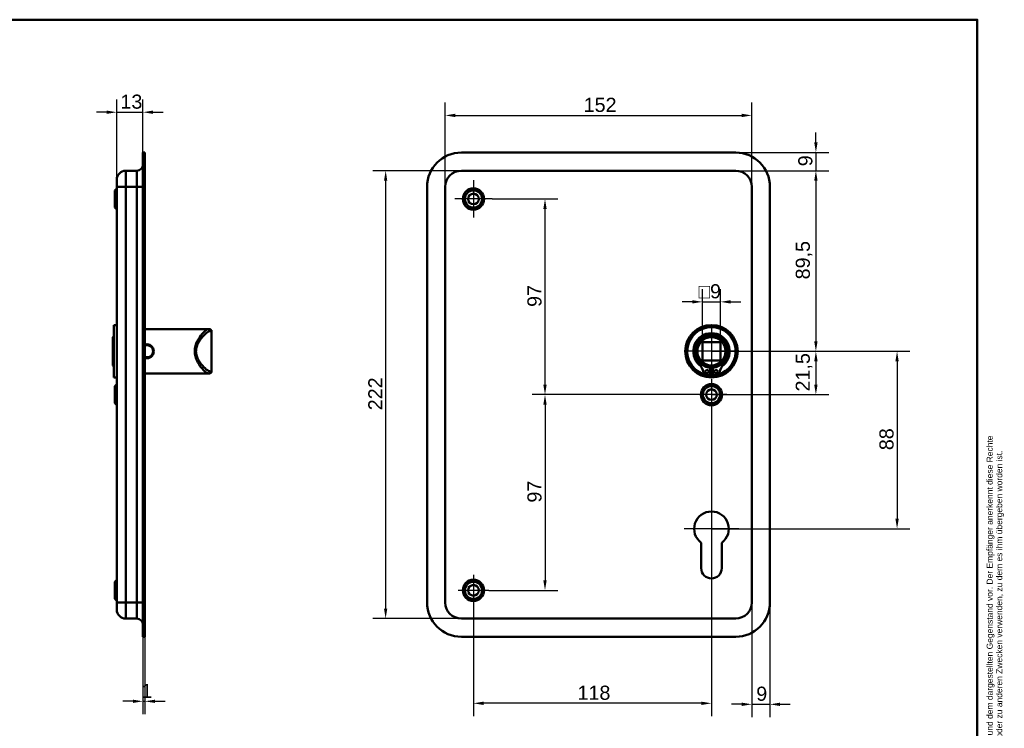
# Model space of a CAD drawing. Header units: millimetres. Extents: x 20 to 833, y 20 to 574.
# Tile 7 of 7: x 345 to 833, y 223 to 574. Entities that reach past the tile are written whole.
import ezdxf
from ezdxf.enums import TextEntityAlignment as Align

# ---------------------------------------------------------------- set-up
doc = ezdxf.new("R2010")
doc.units = ezdxf.units.MM
doc.header["$LTSCALE"] = 2
for name, color, linetype, lineweight in [('Bemaßungen(DIN)', 7, 'Continuous', 25), ('Mittelpunktmarkierung(DIN)', 7, 'Continuous', 25), ('Sichtbare Kanten(DIN)', 7, 'Continuous', 50), ('Sichtbare tangentiale Kanten(DIN)', 7, 'Continuous', 50), ('Skizziergeometrie(DIN)', 7, 'Continuous', 50), ('Skizzierlinie(DIN)', 7, 'Continuous', 25), ('Symbole(DIN)', 7, 'Continuous', 25)]:
    doc.layers.add(name, color=color, linetype=linetype, lineweight=lineweight)
doc.styles.add('Aktuell-DIN', font='arial.ttf')
doc.styles.add('STANDARD-DIN~0', font='arial.ttf')
doc.styles.add('Textstil10', font='arial.ttf')
doc.styles.add('Textstil41', font='arial.ttf', dxfattribs={"width": 0.8})
doc.styles.add('Textstil83', font='arial.ttf', dxfattribs={"width": 0.8})
doc.dimstyles.new('CAD-LAN', dxfattribs={"dimscale": 2, "dimtxt": 3.5, "dimasz": 2.5, "dimexe": 3.175, "dimexo": 0, "dimgap": 0.8, "dimtad": 1, "dimrnd": 1e-08, "dimtxsty": 'STANDARD-DIN~0', "dimcen": 0.09, "dimdle": 10, "dimclrd": 250, "dimclre": 250, "dimclrt": 250, "dimadec": 0, "dimazin": 2, "dimtfac": 1, "dimtmove": 0, "dimatfit": 3, "dimfxl": 1, "dimtolj": 1, "dimtzin": 0, "dimlwd": 25, "dimlwe": 25, "dimarcsym": 0})

# ---------------------------------------------------------------- blocks, each defined once
blk = doc.blocks.new('Ränder Standardrahmen')
at = {"layer": 'Skizziergeometrie(DIN)', "flags": 128}
blk.add_lwpolyline([(10, 10), (10, 287), (410, 287), (410, 10), (10, 10)], dxfattribs=at)
blk = doc.blocks.new('Schriftfelder Heusser')
at = {"layer": 'Skizziergeometrie(DIN)'}
for p, q in [((101, 229.92), (101, 236.92)), ((101, 236.92), (291, 236.92)), ((111, 229.92), (111, 236.92)), ((123, 229.92), (123, 236.92)), ((232, 229.92), (232, 236.92)), ((256, 229.92), (256, 236.92)), ((291, 236.92), (291, 229.92)), ((101, 191.42), (101, 229.92)), ((101, 229.92), (291, 229.92)), ((111, 229.92), (111, 221.42)), ((123, 229.92), (123, 221.42)), ((232, 229.92), (232, 221.42)), ((256, 229.92), (256, 221.42)), ((291, 229.92), (291, 191.42)), ((101, 221.42), (291, 221.42)), ((150, 221.42), (150, 204.42)), ((198.85, 221.42), (198.85, 204.42)), ((216.35, 221.42), (216.35, 204.42)), ((238.35, 221.42), (238.35, 204.42)), ((278, 221.42), (278, 191.42)), ((278, 208.67), (291, 208.67)), ((101, 204.42), (291, 204.42)), ((142, 204.42), (142, 191.42)), ((236, 204.42), (236, 191.42)), ((278, 200.17), (291, 200.17)), ((291, 191.42), (101, 191.42))]:
    blk.add_line(p, q, dxfattribs=at)
at = {"layer": 'Skizzierlinie(DIN)'}
for p, q in [((113.5, 221.42), (113.5, 204.42)), ((118, 221.42), (118, 204.42)), ((162.35, 221.42), (162.35, 204.42)), ((166.85, 221.42), (166.85, 204.42)), ((113.5, 217.17), (150, 217.17)), ((162.35, 217.17), (278, 217.17)), ((113.5, 212.92), (150, 212.92)), ((162.35, 212.92), (278, 212.92)), ((113.5, 208.67), (150, 208.67)), ((162.35, 208.67), (278, 208.67))]:
    blk.add_line(p, q, dxfattribs=at)
for centre in [(115.75, 219.25), (164.6, 219.25), (115.75, 215.04), (164.6, 215.04), (115.75, 210.79), (164.6, 210.79), (115.75, 206.54), (164.6, 206.54)]:
    blk.add_circle(centre, 1.75, dxfattribs=at)
at = {"layer": 'Symbole(DIN)', "color": 7, "insert": (293.33, 191.7), "char_height": 1.5, "width": 182.3003, "attachment_point": 1, "rotation": 90, "line_spacing_factor": 0.944221, "style": 'Aktuell-DIN'}
blk.add_mtext('\\fArial|b0|i0;\\H1.5000;Die Schlossfabrik Heusser AG ist Eigentümerin dieses Dokumentes und behält sich alle Rechte an diesem und dem dargestellten Gegenstand vor. Der Empfänger anerkennt diese Rechte\\Pund wird das Dokument nicht ohne schriftliche Ermächtigung der Eigentümerin Dritten zugänglich machen oder zu anderen Zwecken verwenden, zu dem es ihm übergeben worden ist.\\P ', dxfattribs=at)
at = {"layer": 'Symbole(DIN)', "color": 179, "true_color": 0x262659, "style": 'Aktuell-DIN'}
for s, insert, char_height, attachment_point in [('Pos.', (106, 227), 2.489, 2), ('Menge', (117, 227), 2.489, 2), ('B-Nummer', (234.74, 225.62), 2.489, 4), ('Material', (265.02, 225.62), 2.489, 5), ('Benennung', (125.81, 225.38), 2.489, 4), ('\\fArial|b0|i0;a', (115.81, 219.53), 2, 5), ('\\fArial|b0|i0;e', (164.54, 219.53), 2, 5), ('\\fArial|b0|i0;Gezeichnet', (200.05, 219.23), 2, 4), ('\\fArial|b0|i0;b', (115.75, 215), 2, 5), ('\\fArial|b0|i0;f', (164.55, 215.06), 2, 5), ('\\fArial|b0|i0;Freigegeben', (199.92, 216), 2, 1), ('\\fArial|b0|i0;c', (115.75, 211.01), 2, 5), ('\\fArial|b0|i0;g', (164.63, 211.05), 2, 5), ('\\fArial|b0|i0;Projekt', (200, 211.98), 2, 1), ('\\fArial|b0|i0;d', (115.76, 206.55), 2, 5), ('\\fArial|b0|i0;h', (164.55, 206.57), 2, 5), ('\\fArial|b0|i0;CAD-Nr.', (200, 207.5), 2, 1), ('\\fArial|b0|i0;\\H2.0000;Massstab', (284.39, 206.37), 2, 5), ('\\fArial|b0|i0;\\H2.0000;Baugruppe', (143.1, 203.73), 2, 1), ('\\fArial|b0|i0;Zeichnungs-Nr.', (237, 203.5), 2, 1), ('\\fArial|b0|i0;\\H2.5000;4853 Murgenthal', (113.33, 192.46), 2.5, 7)]:
    blk.add_mtext(s, dxfattribs=dict(at, insert=insert, char_height=char_height, attachment_point=attachment_point))
at = {"layer": 'Symbole(DIN)', "color": 179, "true_color": 0x262659, "attachment_point": 5, "style": 'Aktuell-DIN'}
for s, insert, char_height, width in [('Änd.', (107.21, 213), 2.489, 12.3494), ('Änd.', (156.12, 212.76), 2.489, 12.3494), ('\\fArial|b0|i0;Änderung', (284.51, 202.33), 2, 12.1143)]:
    blk.add_mtext(s, dxfattribs=dict(at, insert=insert, char_height=char_height, width=width))
at = {"layer": 'Symbole(DIN)', "color": 7, "insert": (143.1, 196.62), "char_height": 4.5, "width": 90.18, "attachment_point": 4, "style": 'Aktuell-DIN'}
blk.add_mtext('\\fArial|b0|i0;\\W0.90;\\H4.5000;Heusser-Muschel Serie 3  EN179', dxfattribs=at)
at = {"layer": 'Symbole(DIN)', "color": 179, "true_color": 0x262659, "style": 'Textstil10'}
blk.add_attdef('ERSTELLUNGSDATUM_001', (217.26, 218.29), '', height=2, dxfattribs=at)
at = {"layer": 'Symbole(DIN)', "color": 179, "true_color": 0x262659}
for tag, height, style, p in [('AUTOR', 2.49, 'Aktuell-DIN', (240.03, 219.26)), ('KONTROLLDATUM', 2, 'Textstil10', (217.42, 215.04)), ('KONTROLLIERT_VON', 2, 'Textstil10', (239.98, 215.05))]:
    blk.add_attdef(tag, text='', height=height, dxfattribs=dict(at, style=style)).set_placement(p, align=Align.MIDDLE_LEFT)
at = {"layer": 'Symbole(DIN)', "color": 7, "style": 'Textstil83', "width": 0.8}
blk.add_attdef('Anfänglicher_Ansichtsmaßstab_001', (281.57, 213.34), '', height=2.3, dxfattribs=at)
at = {"layer": 'Symbole(DIN)', "color": 179, "true_color": 0x262659, "style": 'Textstil10'}
blk.add_attdef('PROJEKT', text='', height=2, dxfattribs=at).set_placement((217.77, 209.72), align=Align.BOTTOM_LEFT)
at = {"layer": 'Symbole(DIN)', "color": 7, "style": 'Textstil41', "width": 0.8}
blk.add_attdef('STATUS', text='', height=5, dxfattribs=at).set_placement((284.53, 195.86), align=Align.MIDDLE_CENTER)
blk = doc.blocks.new('*D8')
at = {"layer": 'Bemaßungen(DIN)', "color": 250, "linetype": 'Continuous', "lineweight": 25, "true_color": 0x3f3f3f, "transparency": 16777216}
for p, q in [((700.24, 499.14), (746.36, 499.14)), ((740.01, 494.14), (740.01, 414.64)), ((688.24, 409.64), (746.36, 409.64))]:
    blk.add_line(p, q, dxfattribs=at)
at = {"layer": 'Bemaßungen(DIN)', "color": 250, "linetype": 'Continuous', "true_color": 0x3f3f3f, "transparency": 16777216}
for points in [[(739.18, 494.14), (740.85, 494.14), (740.01, 499.14)], [(739.18, 414.64), (740.85, 414.64), (740.01, 409.64)]]:
    blk.add_solid(points, dxfattribs=at)
at = {"layer": 'Defpoints', "color": 0, "linetype": 'Continuous', "transparency": 16777216}
for p in [(700.24, 499.14), (688.24, 409.64), (740.01, 409.64)]:
    blk.add_point(p, dxfattribs=at)
at = {"layer": 'Bemaßungen(DIN)', "color": 250, "linetype": 'Continuous', "lineweight": 25, "true_color": 0x3f3f3f, "transparency": 16777216, "insert": (730, 445.27), "char_height": 7, "attachment_point": 1, "rotation": 90, "style": 'STANDARD-DIN~0'}
blk.add_mtext('\\A1;89,5', dxfattribs=at)
blk = doc.blocks.new('*D9')
at = {"layer": 'Bemaßungen(DIN)', "color": 250, "linetype": 'Continuous', "lineweight": 25, "true_color": 0x3f3f3f, "transparency": 16777216}
for p, q in [((688.24, 409.64), (746.36, 409.64)), ((740.01, 404.64), (740.01, 393.14)), ((688.24, 388.14), (746.36, 388.14))]:
    blk.add_line(p, q, dxfattribs=at)
at = {"layer": 'Bemaßungen(DIN)', "color": 250, "linetype": 'Continuous', "true_color": 0x3f3f3f, "transparency": 16777216}
for points in [[(739.18, 404.64), (740.85, 404.64), (740.01, 409.64)], [(739.18, 393.14), (740.85, 393.14), (740.01, 388.14)]]:
    blk.add_solid(points, dxfattribs=at)
at = {"layer": 'Defpoints', "color": 0, "linetype": 'Continuous', "transparency": 16777216}
for p in [(688.24, 409.64), (688.24, 388.14), (740.01, 388.14)]:
    blk.add_point(p, dxfattribs=at)
at = {"layer": 'Bemaßungen(DIN)', "color": 250, "linetype": 'Continuous', "lineweight": 25, "true_color": 0x3f3f3f, "transparency": 16777216, "insert": (730, 389.71), "char_height": 7, "attachment_point": 1, "rotation": 90, "style": 'STANDARD-DIN~0'}
blk.add_mtext('\\A1;21,5', dxfattribs=at)
blk = doc.blocks.new('*D10')
at = {"layer": 'Bemaßungen(DIN)', "color": 250, "linetype": 'Continuous', "lineweight": 25, "true_color": 0x3f3f3f, "transparency": 16777216}
for p, q in [((740.01, 513.14), (740.01, 518.14)), ((700.24, 508.14), (746.36, 508.14)), ((740.01, 508.14), (740.01, 499.14)), ((700.24, 499.14), (746.36, 499.14)), ((740.01, 494.14), (740.01, 489.14))]:
    blk.add_line(p, q, dxfattribs=at)
at = {"layer": 'Bemaßungen(DIN)', "color": 250, "linetype": 'Continuous', "true_color": 0x3f3f3f, "transparency": 16777216}
for points in [[(739.18, 513.14), (740.85, 513.14), (740.01, 508.14)], [(739.18, 494.14), (740.85, 494.14), (740.01, 499.14)]]:
    blk.add_solid(points, dxfattribs=at)
at = {"layer": 'Defpoints', "color": 0, "linetype": 'Continuous', "transparency": 16777216}
for p in [(700.24, 508.14), (700.24, 499.14), (740.01, 499.14)]:
    blk.add_point(p, dxfattribs=at)
at = {"layer": 'Bemaßungen(DIN)', "color": 250, "linetype": 'Continuous', "lineweight": 25, "true_color": 0x3f3f3f, "transparency": 16777216, "insert": (731.27, 501.34), "char_height": 7, "attachment_point": 1, "rotation": 90, "style": 'STANDARD-DIN~0'}
blk.add_mtext('\\A1;9', dxfattribs=at)
blk = doc.blocks.new('*D11')
at = {"layer": 'Bemaßungen(DIN)', "color": 250, "linetype": 'Continuous', "lineweight": 25, "true_color": 0x3f3f3f, "transparency": 16777216}
for p, q in [((688.24, 409.64), (786.59, 409.64)), ((780.24, 404.64), (780.24, 326.64)), ((688.24, 321.64), (786.59, 321.64))]:
    blk.add_line(p, q, dxfattribs=at)
at = {"layer": 'Bemaßungen(DIN)', "color": 250, "linetype": 'Continuous', "true_color": 0x3f3f3f, "transparency": 16777216}
for points in [[(779.41, 404.64), (781.08, 404.64), (780.24, 409.64)], [(779.41, 326.64), (781.08, 326.64), (780.24, 321.64)]]:
    blk.add_solid(points, dxfattribs=at)
at = {"layer": 'Defpoints', "color": 0, "linetype": 'Continuous', "transparency": 16777216}
for p in [(688.24, 409.64), (688.24, 321.64), (780.24, 321.64)]:
    blk.add_point(p, dxfattribs=at)
at = {"layer": 'Bemaßungen(DIN)', "color": 250, "linetype": 'Continuous', "lineweight": 25, "true_color": 0x3f3f3f, "transparency": 16777216, "insert": (771.49, 360.62), "char_height": 7, "attachment_point": 1, "rotation": 90, "style": 'STANDARD-DIN~0'}
blk.add_mtext('\\A1;88', dxfattribs=at)
blk = doc.blocks.new('*D12')
at = {"layer": 'Bemaßungen(DIN)', "color": 250, "linetype": 'Continuous', "lineweight": 25, "true_color": 0x3f3f3f, "transparency": 16777216}
for p, q in [((579.49, 485.14), (612.07, 485.14)), ((605.72, 393.14), (605.72, 480.14)), ((688.24, 388.14), (599.37, 388.14))]:
    blk.add_line(p, q, dxfattribs=at)
at = {"layer": 'Bemaßungen(DIN)', "color": 250, "linetype": 'Continuous', "true_color": 0x3f3f3f, "transparency": 16777216}
for points in [[(604.88, 480.14), (606.55, 480.14), (605.72, 485.14)], [(604.88, 393.14), (606.55, 393.14), (605.72, 388.14)]]:
    blk.add_solid(points, dxfattribs=at)
at = {"layer": 'Defpoints', "color": 0, "linetype": 'Continuous', "transparency": 16777216}
for p in [(579.49, 485.14), (605.72, 485.14), (688.24, 388.14)]:
    blk.add_point(p, dxfattribs=at)
at = {"layer": 'Bemaßungen(DIN)', "color": 250, "linetype": 'Continuous', "lineweight": 25, "true_color": 0x3f3f3f, "transparency": 16777216, "insert": (596.97, 431.63), "char_height": 7, "attachment_point": 1, "rotation": 90, "style": 'STANDARD-DIN~0'}
blk.add_mtext('\\A1;97', dxfattribs=at)
blk = doc.blocks.new('*D13')
at = {"layer": 'Bemaßungen(DIN)', "color": 250, "linetype": 'Continuous', "lineweight": 25, "true_color": 0x3f3f3f, "transparency": 16777216}
for p, q in [((688.24, 388.14), (599.37, 388.14)), ((605.72, 383.14), (605.72, 296.14)), ((577.89, 291.14), (612.07, 291.14))]:
    blk.add_line(p, q, dxfattribs=at)
at = {"layer": 'Bemaßungen(DIN)', "color": 250, "linetype": 'Continuous', "true_color": 0x3f3f3f, "transparency": 16777216}
for points in [[(604.88, 383.14), (606.55, 383.14), (605.72, 388.14)], [(604.88, 296.14), (606.55, 296.14), (605.72, 291.14)]]:
    blk.add_solid(points, dxfattribs=at)
at = {"layer": 'Defpoints', "color": 0, "linetype": 'Continuous', "transparency": 16777216}
for p in [(688.24, 388.14), (577.89, 291.14), (605.72, 291.14)]:
    blk.add_point(p, dxfattribs=at)
at = {"layer": 'Bemaßungen(DIN)', "color": 250, "linetype": 'Continuous', "lineweight": 25, "true_color": 0x3f3f3f, "transparency": 16777216, "insert": (596.97, 334.63), "char_height": 7, "attachment_point": 1, "rotation": 90, "style": 'STANDARD-DIN~0'}
blk.add_mtext('\\A1;97', dxfattribs=at)
blk = doc.blocks.new('*D14')
at = {"layer": 'Bemaßungen(DIN)', "color": 250, "linetype": 'Continuous', "lineweight": 25, "true_color": 0x3f3f3f, "transparency": 16777216}
for p, q in [((556.24, 491.14), (556.24, 532.89)), ((708.24, 491.14), (708.24, 532.89)), ((561.24, 526.54), (703.24, 526.54))]:
    blk.add_line(p, q, dxfattribs=at)
at = {"layer": 'Bemaßungen(DIN)', "color": 250, "linetype": 'Continuous', "true_color": 0x3f3f3f, "transparency": 16777216}
for points in [[(561.24, 527.38), (561.24, 525.71), (556.24, 526.54)], [(703.24, 527.38), (703.24, 525.71), (708.24, 526.54)]]:
    blk.add_solid(points, dxfattribs=at)
at = {"layer": 'Defpoints', "color": 0, "linetype": 'Continuous', "transparency": 16777216}
for p in [(708.24, 526.54), (556.24, 491.14), (708.24, 491.14)]:
    blk.add_point(p, dxfattribs=at)
at = {"layer": 'Bemaßungen(DIN)', "color": 250, "linetype": 'Continuous', "lineweight": 25, "true_color": 0x3f3f3f, "transparency": 16777216, "insert": (624.87, 535.29), "char_height": 7, "attachment_point": 1, "style": 'STANDARD-DIN~0'}
blk.add_mtext('\\A1;152', dxfattribs=at)
blk = doc.blocks.new('*D15')
at = {"layer": 'Bemaßungen(DIN)', "color": 250, "linetype": 'Continuous', "lineweight": 25, "true_color": 0x3f3f3f, "transparency": 16777216}
for p, q in [((564.24, 499.14), (520.37, 499.14)), ((526.72, 494.14), (526.72, 282.14)), ((564.24, 277.14), (520.37, 277.14))]:
    blk.add_line(p, q, dxfattribs=at)
at = {"layer": 'Bemaßungen(DIN)', "color": 250, "linetype": 'Continuous', "true_color": 0x3f3f3f, "transparency": 16777216}
for points in [[(525.89, 494.14), (527.55, 494.14), (526.72, 499.14)], [(525.89, 282.14), (527.55, 282.14), (526.72, 277.14)]]:
    blk.add_solid(points, dxfattribs=at)
at = {"layer": 'Defpoints', "color": 0, "linetype": 'Continuous', "transparency": 16777216}
for p in [(564.24, 499.14), (526.72, 277.14), (564.24, 277.14)]:
    blk.add_point(p, dxfattribs=at)
at = {"layer": 'Bemaßungen(DIN)', "color": 250, "linetype": 'Continuous', "lineweight": 25, "true_color": 0x3f3f3f, "transparency": 16777216, "insert": (518.09, 380.38), "char_height": 7, "attachment_point": 1, "rotation": 90, "style": 'STANDARD-DIN~0'}
blk.add_mtext('\\A1;222', dxfattribs=at)
blk = doc.blocks.new('*D16')
at = {"layer": 'Bemaßungen(DIN)', "color": 250, "linetype": 'Continuous', "lineweight": 25, "true_color": 0x3f3f3f, "transparency": 16777216}
for p, q in [((683.74, 414.14), (683.74, 440.49)), ((692.74, 414.14), (692.74, 440.49)), ((678.74, 434.14), (673.74, 434.14)), ((683.74, 434.14), (692.74, 434.14)), ((697.74, 434.14), (702.74, 434.14))]:
    blk.add_line(p, q, dxfattribs=at)
at = {"layer": 'Bemaßungen(DIN)', "color": 250, "linetype": 'Continuous', "true_color": 0x3f3f3f, "transparency": 16777216}
for points in [[(678.74, 434.97), (678.74, 433.31), (683.74, 434.14)], [(697.74, 434.97), (697.74, 433.31), (692.74, 434.14)]]:
    blk.add_solid(points, dxfattribs=at)
at = {"layer": 'Defpoints', "color": 0, "linetype": 'Continuous', "transparency": 16777216}
for p in [(692.74, 434.14), (683.74, 414.14), (692.74, 414.14)]:
    blk.add_point(p, dxfattribs=at)
at = {"layer": 'Bemaßungen(DIN)', "color": 250, "linetype": 'Continuous', "lineweight": 25, "true_color": 0x3f3f3f, "transparency": 16777216, "insert": (681.87, 442.89), "char_height": 7, "attachment_point": 1, "style": 'STANDARD-DIN~0'}
blk.add_mtext('\\A1;\\fAIGDT|b0|i0;\\H7.0000;o\\fArial|b0|i0;\\H7.0000;9', dxfattribs=at)
blk = doc.blocks.new('*D17')
at = {"layer": 'Bemaßungen(DIN)', "color": 250, "linetype": 'Continuous', "lineweight": 25, "true_color": 0x3f3f3f, "transparency": 16777216}
for p, q in [((688.24, 380.49), (688.24, 228.79)), ((570.24, 283.49), (570.24, 228.79)), ((683.24, 235.14), (575.24, 235.14))]:
    blk.add_line(p, q, dxfattribs=at)
at = {"layer": 'Bemaßungen(DIN)', "color": 250, "linetype": 'Continuous', "true_color": 0x3f3f3f, "transparency": 16777216}
for points in [[(575.24, 235.97), (575.24, 234.31), (570.24, 235.14)], [(683.24, 235.97), (683.24, 234.31), (688.24, 235.14)]]:
    blk.add_solid(points, dxfattribs=at)
at = {"layer": 'Defpoints', "color": 0, "linetype": 'Continuous', "transparency": 16777216}
for p in [(688.24, 380.49), (570.24, 283.49), (570.24, 235.14)]:
    blk.add_point(p, dxfattribs=at)
at = {"layer": 'Bemaßungen(DIN)', "color": 250, "linetype": 'Continuous', "lineweight": 25, "true_color": 0x3f3f3f, "transparency": 16777216, "insert": (621.83, 243.89), "char_height": 7, "attachment_point": 1, "style": 'STANDARD-DIN~0'}
blk.add_mtext('\\A1;118', dxfattribs=at)
blk = doc.blocks.new('*D18')
at = {"layer": 'Bemaßungen(DIN)', "color": 250, "linetype": 'Continuous', "lineweight": 25, "true_color": 0x3f3f3f, "transparency": 16777216}
for p, q in [((708.24, 285.14), (708.24, 228.3)), ((717.24, 285.14), (717.24, 228.3)), ((703.24, 234.65), (698.24, 234.65)), ((708.24, 234.65), (717.24, 234.65)), ((722.24, 234.65), (727.24, 234.65))]:
    blk.add_line(p, q, dxfattribs=at)
at = {"layer": 'Bemaßungen(DIN)', "color": 250, "linetype": 'Continuous', "true_color": 0x3f3f3f, "transparency": 16777216}
for points in [[(703.24, 235.48), (703.24, 233.81), (708.24, 234.65)], [(722.24, 235.48), (722.24, 233.81), (717.24, 234.65)]]:
    blk.add_solid(points, dxfattribs=at)
at = {"layer": 'Defpoints', "color": 0, "linetype": 'Continuous', "transparency": 16777216}
for p in [(708.24, 285.14), (717.24, 285.14), (717.24, 234.65)]:
    blk.add_point(p, dxfattribs=at)
at = {"layer": 'Bemaßungen(DIN)', "color": 250, "linetype": 'Continuous', "lineweight": 25, "true_color": 0x3f3f3f, "transparency": 16777216, "insert": (710.44, 243.4), "char_height": 7, "attachment_point": 1, "style": 'STANDARD-DIN~0'}
blk.add_mtext('\\A1;9', dxfattribs=at)
blk = doc.blocks.new('*D19')
at = {"layer": 'Bemaßungen(DIN)', "color": 250, "linetype": 'Continuous', "lineweight": 25, "true_color": 0x3f3f3f, "transparency": 16777216}
for p, q in [((393.41, 494.64), (393.41, 534.49)), ((406.41, 508.14), (406.41, 534.49)), ((388.41, 528.14), (383.41, 528.14)), ((393.41, 528.14), (406.41, 528.14)), ((411.41, 528.14), (416.41, 528.14))]:
    blk.add_line(p, q, dxfattribs=at)
at = {"layer": 'Bemaßungen(DIN)', "color": 250, "linetype": 'Continuous', "true_color": 0x3f3f3f, "transparency": 16777216}
for points in [[(388.41, 528.97), (388.41, 527.31), (393.41, 528.14)], [(411.41, 528.97), (411.41, 527.31), (406.41, 528.14)]]:
    blk.add_solid(points, dxfattribs=at)
at = {"layer": 'Defpoints', "color": 0, "linetype": 'Continuous', "transparency": 16777216}
for p in [(406.41, 528.14), (406.41, 508.14), (393.41, 494.64)]:
    blk.add_point(p, dxfattribs=at)
at = {"layer": 'Bemaßungen(DIN)', "color": 250, "linetype": 'Continuous', "lineweight": 25, "true_color": 0x3f3f3f, "transparency": 16777216, "insert": (395.23, 536.89), "char_height": 7, "attachment_point": 1, "style": 'STANDARD-DIN~0'}
blk.add_mtext('\\A1;13', dxfattribs=at)
blk = doc.blocks.new('*D20')
at = {"layer": 'Bemaßungen(DIN)', "color": 250, "linetype": 'Continuous', "lineweight": 25, "true_color": 0x3f3f3f, "transparency": 16777216}
for p, q in [((406.41, 268.14), (406.41, 229.79)), ((407.41, 268.14), (407.41, 229.79)), ((401.41, 236.14), (396.41, 236.14)), ((406.41, 236.14), (407.41, 236.14)), ((412.41, 236.14), (417.41, 236.14))]:
    blk.add_line(p, q, dxfattribs=at)
at = {"layer": 'Bemaßungen(DIN)', "color": 250, "linetype": 'Continuous', "true_color": 0x3f3f3f, "transparency": 16777216}
for points in [[(401.41, 236.97), (401.41, 235.31), (406.41, 236.14)], [(412.41, 236.97), (412.41, 235.31), (407.41, 236.14)]]:
    blk.add_solid(points, dxfattribs=at)
at = {"layer": 'Defpoints', "color": 0, "linetype": 'Continuous', "transparency": 16777216}
for p in [(406.41, 268.14), (407.41, 268.14), (407.41, 236.14)]:
    blk.add_point(p, dxfattribs=at)
at = {"layer": 'Bemaßungen(DIN)', "color": 250, "linetype": 'Continuous', "lineweight": 25, "true_color": 0x3f3f3f, "transparency": 16777216, "insert": (405.63, 244.77), "char_height": 7, "attachment_point": 1, "style": 'STANDARD-DIN~0'}
blk.add_mtext('\\A1;1', dxfattribs=at)

msp = doc.modelspace()

# ---------------------------------------------------------------- linework, layer by layer
at = {"layer": 'Mittelpunktmarkierung(DIN)', "linetype": 'Continuous'}
for p, q in [((570.243, 494.391), (570.243, 475.891)), ((579.493, 485.141), (560.993, 485.141)), ((688.243, 421.641), (688.243, 397.641)), ((700.243, 409.641), (676.243, 409.641)), ((688.243, 395.791), (688.243, 380.491)), ((695.893, 388.141), (680.593, 388.141)), ((688.243, 335.241), (688.243, 311.641)), ((701.843, 321.641), (674.643, 321.641)), ((570.243, 298.791), (570.243, 283.491)), ((577.893, 291.141), (562.593, 291.141))]:
    msp.add_line(p, q, dxfattribs=at)
at = {"layer": 'Sichtbare Kanten(DIN)'}
for p, q in [((406.414, 491.141), (406.414, 508.141)), ((407.414, 508.141), (406.414, 508.141)), ((407.414, 491.141), (407.414, 508.141)), ((564.243, 508.141), (700.243, 508.141)), ((397.914, 499.141), (403.414, 499.141)), ((700.243, 499.141), (564.243, 499.141)), ((393.414, 491.141), (393.414, 494.641)), ((392.414, 489.391), (393.414, 490.391)), ((392.414, 480.891), (392.414, 489.391)), ((393.414, 491.141), (393.414, 285.141)), ((406.414, 491.141), (406.414, 285.141)), ((407.414, 491.141), (407.414, 285.141)), ((547.243, 285.141), (547.243, 491.141)), ((556.243, 491.141), (556.243, 285.141)), ((708.243, 285.141), (708.243, 491.141)), ((717.243, 491.141), (717.243, 285.141)), ((392.414, 480.891), (393.414, 479.891)), ((391.914, 422.641), (391.914, 396.641)), ((391.914, 422.641), (393.414, 422.641)), ((407.414, 420.641), (434.414, 420.641)), ((434.414, 420.641), (438.745, 420.641)), ((438.745, 420.641), (439.414, 420.641)), ((391.414, 416.641), (391.914, 417.141)), ((391.414, 402.641), (391.414, 416.641)), ((440.414, 399.641), (440.414, 419.641)), ((683.743, 405.141), (683.743, 414.141)), ((683.743, 414.141), (692.743, 414.141)), ((692.743, 414.141), (692.743, 405.141)), ((692.743, 405.141), (683.743, 405.141)), ((391.414, 402.641), (391.914, 402.141)), ((687.626, 401.433), (687.626, 397.733)), ((688.859, 397.733), (688.859, 401.433)), ((391.914, 396.641), (393.414, 396.641)), ((407.414, 398.641), (434.414, 398.641)), ((434.414, 398.641), (438.745, 398.641)), ((439.414, 398.641), (438.745, 398.641)), ((687.626, 397.733), (686.241, 397.733)), ((690.244, 397.733), (688.859, 397.733)), ((392.414, 392.391), (393.414, 393.391)), ((392.414, 383.891), (392.414, 392.391)), ((392.414, 383.891), (393.414, 382.891)), ((683.143, 302.141), (683.143, 314.716)), ((693.343, 314.716), (693.343, 302.141)), ((392.414, 295.391), (393.414, 296.391)), ((392.414, 286.891), (392.414, 295.391)), ((392.414, 286.891), (393.414, 285.891)), ((393.414, 281.641), (393.414, 285.141)), ((406.414, 268.141), (406.414, 285.141)), ((407.414, 268.141), (407.414, 285.141)), ((397.914, 277.141), (403.414, 277.141)), ((564.243, 277.141), (700.243, 277.141)), ((407.414, 268.141), (406.414, 268.141)), ((700.243, 268.141), (564.243, 268.141))]:
    msp.add_line(p, q, dxfattribs=at)
for centre, radius in [((570.243, 485.141), 5.25), ((570.243, 485.141), 4.25), ((570.243, 485.141), 2.65), ((688.243, 409.641), 13), ((688.243, 409.641), 12.5), ((688.243, 409.641), 8), ((688.243, 409.641), 7), ((686.011, 399.583), 0.85), ((690.474, 399.583), 0.85), ((688.243, 388.141), 5.25), ((688.243, 388.141), 4.25), ((688.243, 388.141), 2.65), ((570.243, 291.141), 5.25), ((570.243, 291.141), 4.25), ((570.243, 291.141), 2.65)]:
    msp.add_circle(centre, radius, dxfattribs=at)
for centre, radius, start, end in [((564.243, 491.141), 17, 90, 180), ((700.243, 491.141), 17, 0, 90), ((397.914, 494.641), 4.5, 90, 180), ((403.414, 502.141), 3, 270, 0), ((564.243, 491.141), 8, 90, 180), ((700.243, 491.141), 8, 0, 90), ((439.414, 419.641), 1, 0, 90), ((688.243, 409.641), 12, 284.7921, 255.2079), ((688.243, 409.641), 9, 310.90334, 229.09666), ((688.243, 409.641), 8.967, 314.36355, 225.63645), ((675.873, 396.993), 8.725, 14.80219, 45.63645), ((688.243, 408.908), 7.5, 220.96945, 265.28369), ((688.243, 409.641), 8.2, 253.43926, 286.56074), ((688.243, 409.641), 9, 266.0711, 273.9289), ((688.243, 408.908), 7.5, 274.71631, 319.03055), ((700.613, 396.993), 8.725, 134.36355, 165.19781), ((439.414, 399.641), 1, 270, 0), ((686.241, 399.733), 2, 194.80219, 270), ((688.243, 409.641), 12, 262.89827, 277.10173), ((690.244, 399.733), 2, 270, 345.19781), ((688.243, 321.641), 8.6, 306.37184, 233.62816), ((688.243, 302.141), 5.1, 180, 0), ((564.243, 285.141), 17, 180, 270), ((564.243, 285.141), 8, 180, 270), ((700.243, 285.141), 8, 270, 0), ((700.243, 285.141), 17, 270, 0), ((397.914, 281.641), 4.5, 180, 270), ((403.414, 274.141), 3, 0, 90)]:
    msp.add_arc(centre, radius, start, end, dxfattribs=at)
for points, knots in [([(408.414, 406.162), (408.919, 406.162), (409.935, 406.408), (411.127, 407.397), (411.802, 408.832), (411.806, 410.995), (410.439, 412.762), (408.582, 413.198), (407.737, 413.066), (407.414, 412.963)], [-2.115042, -2.115042, -2.115042, -2.115042, -1.9639931, -1.8129167, -1.6618403, -1.510764, -1.2086112, -1.0575348, -0.9565749, -0.9565749, -0.9565749, -0.9565749]), ([(407.415, 412.469), (407.734, 412.582), (408.073, 412.641), (408.414, 412.641), (408.866, 412.641), (409.317, 412.537), (409.72, 412.342), (410.527, 411.952), (411.136, 411.19), (411.338, 410.314), (411.439, 409.876), (411.439, 409.41), (411.339, 408.97), (411.238, 408.531), (411.037, 408.118), (410.759, 407.77), (410.481, 407.421), (410.127, 407.137), (409.723, 406.941), (409.319, 406.746), (408.865, 406.641), (408.414, 406.641)], [3.0589217, 3.0589217, 3.0589217, 3.0589217, 3.1726043, 3.1726043, 3.1726043, 3.3236807, 3.3236807, 3.3236807, 3.6258335, 3.6258335, 3.6258335, 3.7769099, 3.7769099, 3.7769099, 3.9279863, 3.9279863, 3.9279863, 4.0790627, 4.0790627, 4.0790627, 4.2301115, 4.2301115, 4.2301115, 4.2301115]), ([(407.414, 406.325), (407.737, 406.219), (408.075, 406.163), (408.414, 406.162), (408.414, 406.162), (408.414, 406.162), (408.414, 406.162)], [-0.10163635, -0.10163635, -0.10163635, -0.10163635, 0, 0, 0, 0.0000275, 0.0000275, 0.0000275, 0.0000275]), ([(408.414, 406.641), (408.414, 406.641), (408.414, 406.641), (408.414, 406.641), (408.074, 406.641), (407.736, 406.703), (407.417, 406.817)], [2.11504194, 2.11504194, 2.11504194, 2.11504194, 2.11506954, 2.11506954, 2.11506954, 2.22919942, 2.22919942, 2.22919942, 2.22919942])]:
    msp.add_open_spline(points, degree=3, knots=knots, dxfattribs=at)
at = {"layer": 'Sichtbare tangentiale Kanten(DIN)'}
for p, q in [((397.914, 499.141), (397.914, 491.141)), ((403.414, 491.141), (403.414, 499.141)), ((393.414, 491.141), (397.914, 491.141)), ((397.914, 285.141), (397.914, 491.141)), ((397.914, 491.141), (403.414, 491.141)), ((403.414, 491.141), (403.414, 285.141)), ((406.414, 491.141), (403.414, 491.141)), ((407.414, 491.141), (406.414, 491.141)), ((440.414, 419.641), (439.71, 419.641)), ((408.414, 406.163), (408.414, 406.641)), ((439.71, 399.641), (440.414, 399.641)), ((397.914, 285.141), (393.414, 285.141)), ((397.914, 285.141), (397.914, 277.141)), ((397.914, 285.141), (403.414, 285.141)), ((403.414, 277.141), (403.414, 285.141)), ((403.414, 285.141), (406.414, 285.141)), ((407.414, 285.141), (406.414, 285.141))]:
    msp.add_line(p, q, dxfattribs=at)
for centre, major_axis, start_param, end_param in [((438.745, 419.641), (0, 1), 4.712389, 6.2831853), ((438.745, 399.641), (0, -1), 0, 1.5707963)]:
    msp.add_ellipse(centre, major_axis=major_axis, ratio=0.9647528, start_param=start_param, end_param=end_param, dxfattribs=at)
for points, knots in [([(438.745, 420.641), (438.53, 420.641), (437.994, 420.433), (436.601, 419.308), (434.504, 416.844), (432.496, 413.242), (431.936, 409.651), (432.277, 407.414), (432.83, 405.782), (433.507, 404.275), (434.904, 401.955), (436.604, 399.974), (437.993, 398.848), (438.53, 398.641), (438.745, 398.641)], [-3.4261334, -3.4261334, -3.4261334, -3.4261334, -3.1814096, -2.9366858, -2.4472382, -1.9577905, -1.7130667, -1.4683429, -1.345981, -1.2236191, -0.9788953, -0.4894476, -0.2447238, 0, 0, 0, 0]), ([(439.71, 399.641), (439.484, 399.641), (439.201, 399.735), (438.877, 399.91), (438.553, 400.085), (438.187, 400.341), (437.795, 400.662), (437.009, 401.303), (436.114, 402.204), (435.255, 403.307), (434.826, 403.859), (434.406, 404.461), (434.028, 405.119), (433.84, 405.447), (433.661, 405.79), (433.5, 406.147), (433.338, 406.503), (433.193, 406.874), (433.072, 407.257), (432.83, 408.023), (432.686, 408.836), (432.688, 409.651), (432.69, 410.466), (432.837, 411.282), (433.076, 412.044), (433.556, 413.569), (434.4, 414.879), (435.263, 415.982), (436.125, 417.085), (437.012, 417.981), (437.795, 418.621), (438.186, 418.941), (438.552, 419.196), (438.877, 419.372), (439.201, 419.547), (439.484, 419.641), (439.71, 419.641)], [0, 0, 0, 0, 0.2447238, 0.2447238, 0.2447238, 0.4894476, 0.4894476, 0.4894476, 0.9788953, 0.9788953, 0.9788953, 1.2236191, 1.2236191, 1.2236191, 1.345981, 1.345981, 1.345981, 1.4683429, 1.4683429, 1.4683429, 1.7130667, 1.7130667, 1.7130667, 1.9577905, 1.9577905, 1.9577905, 2.4472382, 2.4472382, 2.4472382, 2.9366858, 2.9366858, 2.9366858, 3.1814096, 3.1814096, 3.1814096, 3.4261334, 3.4261334, 3.4261334, 3.4261334])]:
    msp.add_open_spline(points, degree=3, knots=knots, dxfattribs=at)

# ---------------------------------------------------------------- block references
at = {"xscale": 2, "yscale": 2, "zscale": 2}
msp.add_blockref('Ränder Standardrahmen', (0, 0), dxfattribs=at)
msp.add_blockref('Schriftfelder Heusser', (238, -362.833), dxfattribs=at).add_auto_attribs({'ERSTELLUNGSDATUM_001': '23.12.2020', 'Anfänglicher_Ansichtsmaßstab_001': '1 : 2'})

# ---------------------------------------------------------------- dimensions: what is measured, and where the dimension line sits
at = {"layer": 'Bemaßungen(DIN)', "color": 250, "linetype": 'Continuous', "lineweight": 25, "true_color": 0x3f3f3f}
for base, p1, p2, angle, override, picture, middle in [((406.414, 528.141), (393.414, 494.641), (406.414, 508.141), 180, {"dimgap": 0.8, "dimdec": 2, "dimtol": 0, "dimlim": 0, "dimtp": 0, "dimtm": 0, "dimtdec": 2, "dimtofl": 1, "dimatfit": 1}, '*D19', (399.914, 528.141)), ((708.243, 526.542), (556.243, 491.141), (708.243, 491.141), 180, {"dimgap": 0.8, "dimdec": 2, "dimtol": 0, "dimlim": 0, "dimtp": 0, "dimtm": 0, "dimtdec": 2, "dimtofl": 0, "dimatfit": 1}, '*D14', (632.243, 526.542)), ((740.014, 499.141), (700.243, 508.141), (700.243, 499.141), 270, {"dimgap": 0.8, "dimdec": 2, "dimtol": 0, "dimlim": 0, "dimtp": 0, "dimtm": 0, "dimtdec": 2, "dimtofl": 1, "dimatfit": 1}, '*D10', (740.014, 503.641)), ((526.719, 277.141), (564.243, 499.141), (564.243, 277.141), 90, {"dimgap": 0.8, "dimdec": 2, "dimtol": 0, "dimlim": 0, "dimtp": 0, "dimtm": 0, "dimtdec": 2, "dimtofl": 0, "dimatfit": 1}, '*D15', (526.719, 388.141)), ((740.014, 409.641), (700.243, 499.141), (688.243, 409.641), 90, {"dimgap": 0.8, "dimdec": 2, "dimtol": 0, "dimlim": 0, "dimtp": 0, "dimtm": 0, "dimtdec": 2, "dimtofl": 0, "dimatfit": 1}, '*D8', (740.014, 454.391)), ((605.717, 485.141), (688.243, 388.141), (579.493, 485.141), 90, {"dimgap": 0.8, "dimdec": 2, "dimtol": 0, "dimlim": 0, "dimtp": 0, "dimtm": 0, "dimtdec": 2, "dimtofl": 0, "dimatfit": 1}, '*D12', (605.717, 436.641)), ((740.014, 388.141), (688.243, 409.641), (688.243, 388.141), 90, {"dimgap": 0.8, "dimdec": 2, "dimtol": 0, "dimlim": 0, "dimtp": 0, "dimtm": 0, "dimtdec": 2, "dimtofl": 0, "dimatfit": 1}, '*D9', (740.014, 398.891)), ((780.243, 321.641), (688.243, 409.641), (688.243, 321.641), 90, {"dimgap": 0.8, "dimdec": 2, "dimtol": 0, "dimlim": 0, "dimtp": 0, "dimtm": 0, "dimtdec": 2, "dimtofl": 0, "dimatfit": 1}, '*D11', (780.243, 365.641)), ((605.717, 291.141), (688.243, 388.141), (577.893, 291.141), 90, {"dimgap": 0.8, "dimdec": 2, "dimtol": 0, "dimlim": 0, "dimtp": 0, "dimtm": 0, "dimtdec": 2, "dimtofl": 0, "dimatfit": 1}, '*D13', (605.717, 339.641)), ((570.243, 235.141), (688.243, 380.491), (570.243, 283.491), 180, {"dimgap": 0.8, "dimdec": 2, "dimtol": 0, "dimlim": 0, "dimtp": 0, "dimtm": 0, "dimtdec": 2, "dimtofl": 0, "dimatfit": 1}, '*D17', (629.243, 235.141)), ((407.414, 236.141), (406.414, 268.141), (407.414, 268.141), 180, {"dimgap": 0.8, "dimdec": 2, "dimtol": 0, "dimlim": 0, "dimtp": 0, "dimtm": 0, "dimtdec": 2, "dimtofl": 1, "dimatfit": 1}, '*D20', (406.914, 236.141))]:
    dim = msp.add_linear_dim(base=base, p1=p1, p2=p2, angle=angle, dimstyle='CAD-LAN', override=override, dxfattribs=at)
    dim.commit()
    dim.dimension.update_dxf_attribs({"geometry": picture, "text_midpoint": middle, "dimtype": 160})
dim = msp.add_linear_dim(base=(692.743, 434.141), p1=(683.743, 414.141), p2=(692.743, 414.141), angle=180, text='\\fAIGDT|b0|i0;\\H7.0000;o\\fArial|b0|i0;\\H7.0000;<>', dimstyle='CAD-LAN', override={"dimgap": 0.8, "dimdec": 2, "dimtol": 0, "dimlim": 0, "dimtp": 0, "dimtm": 0, "dimtdec": 2, "dimtofl": 1, "dimatfit": 1}, dxfattribs=at)
dim.commit()
dim.dimension.update_dxf_attribs({"geometry": '*D16', "text_midpoint": (688.243, 434.141), "dimtype": 160})
dim = msp.add_linear_dim(base=(717.243, 234.647), p1=(708.243, 285.141), p2=(717.243, 285.141), dimstyle='CAD-LAN', override={"dimgap": 0.8, "dimdec": 2, "dimtol": 0, "dimlim": 0, "dimtp": 0, "dimtm": 0, "dimtdec": 2, "dimtofl": 1, "dimatfit": 1}, dxfattribs=at)
dim.commit()
dim.dimension.update_dxf_attribs({"geometry": '*D18', "text_midpoint": (712.743, 234.647), "dimtype": 160})

doc.saveas('drawing.dxf')
